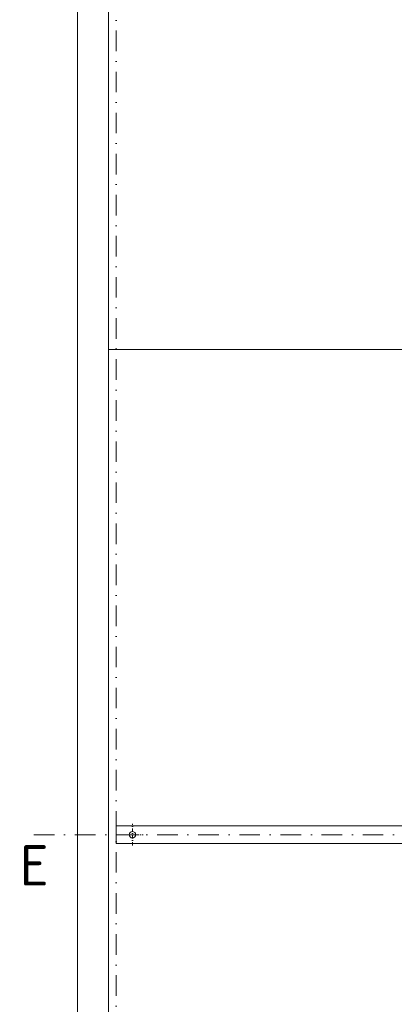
# Model space of a CAD drawing. Header units: millimetres. Extents: x -916886 to 3713765, y -2985421 to 1675785.
# Tile 88 of 256: x 4212 to 11155, y 210153 to 228422. Entities that reach past the tile are written whole.
import ezdxf

# ---------------------------------------------------------------- set-up
doc = ezdxf.new("R2010")
doc.units = ezdxf.units.MM
doc.linetypes.add('CENTERX2', pattern=[101.6, 63.5, -12.7, 12.7, -12.7])
doc.linetypes.add('DASHDOT', pattern=[25.4, 12.7, -6.35, 0, -6.35])
for name, color, linetype, lineweight in [('A99_N_kce-pohl', 1, 'Continuous', 9), ('A99_N_txt-popis-200', 240, 'Continuous', 5), ('A99_S_osy', 1, 'CENTERX2', 5)]:
    doc.layers.add(name, color=color, linetype=linetype, lineweight=lineweight)
doc.styles.add('ad_popis 100', font='isocpeur.ttf', dxfattribs={"height": 200})

msp = doc.modelspace()

# ---------------------------------------------------------------- linework, layer by layer
at = {"layer": 'A99_N_kce-pohl', "color": 7, "linetype": 'Continuous', "lineweight": 9}
for points in [[(5280, 231650), (5280, 176350), (7180, 176350), (7180, 174440)], [(11790, 222300), (5860, 222300)]]:
    msp.add_lwpolyline(points, dxfattribs=at)
at = {"layer": 'A99_N_kce-pohl', "linetype": 'Continuous', "lineweight": 9}
msp.add_lwpolyline([(5860, 176350), (5860, 231650)], dxfattribs=at)
at = {"layer": 'A99_N_kce-pohl', "color": 7, "linetype": 'Continuous', "ltscale": 25}
msp.add_lwpolyline([(150690, 213135), (150690, 213465), (6000, 213465), (6000, 213135)], close=True, dxfattribs=at)
at = {"layer": 'A99_N_kce-pohl', "color": 7, "linetype": 'DASHDOT', "lineweight": 5, "ltscale": 5}
for points in [[(6300, 213100), (6300, 213500)], [(6100, 213300), (6500, 213300)]]:
    msp.add_lwpolyline(points, dxfattribs=at)
at = {"layer": 'A99_N_kce-pohl', "color": 7, "linetype": 'Continuous'}
msp.add_circle((6300, 213300), 60, dxfattribs=at)
at = {"layer": 'A99_S_osy', "linetype": 'DASHDOT', "lineweight": 5, "ltscale": 30}
for points in [[(6000, 264800), (6000, 175600)], [(179375, 213300), (4375, 213300)]]:
    msp.add_lwpolyline(points, dxfattribs=at)

# ---------------------------------------------------------------- texts
at = {"layer": 'A99_N_txt-popis-200', "color": 1, "lineweight": 0, "insert": (4211.5, 213105), "char_height": 750, "attachment_point": 1, "style": 'ad_popis 100', "bg_fill": 3, "box_fill_scale": 1, "bg_fill_color": 256, "bg_fill_transparency": 0}
msp.add_mtext_dynamic_manual_height_columns('E', width=832.5, gutter_width=1000, heights=[0], dxfattribs=at)

doc.saveas('drawing.dxf')
